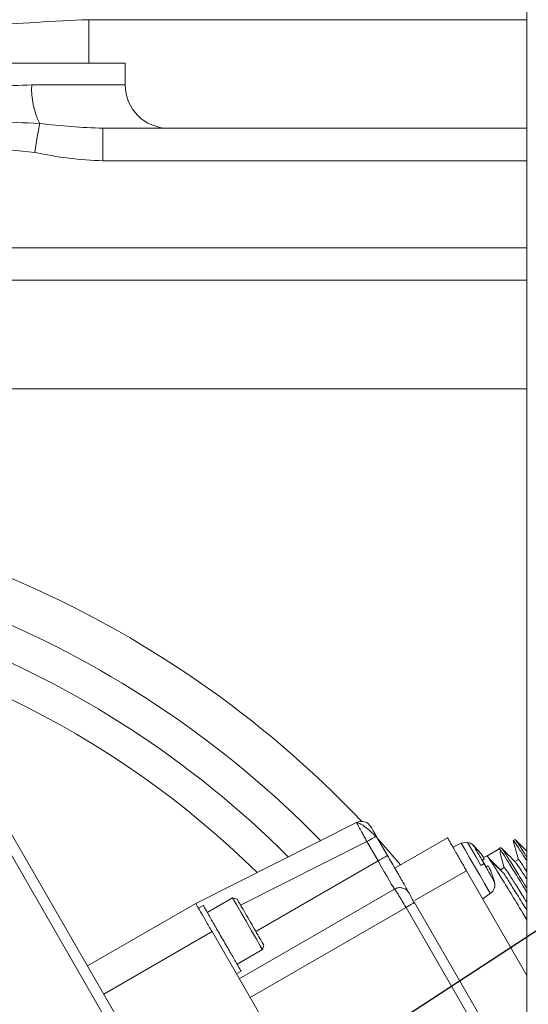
# Model space of a CAD drawing. Header units: millimetres. Extents: x 51337 to 61814, y -21781 to -12277.
# Tile 34 of 256: x 55111 to 55158, y -18255 to -18164. Entities that reach past the tile are written whole.
import ezdxf

# ---------------------------------------------------------------- set-up
doc = ezdxf.new("R2010")
doc.units = ezdxf.units.MM
doc.header["$LTSCALE"] = 0.3175
for name, color, linetype, lineweight in [('1轮廓实线层', 7, 'Continuous', 18), ('7标注层', 4, 'Continuous', 13), ('sub', 1, 'Continuous', 18), ('粗实线', 7, 'Continuous', 18)]:
    doc.layers.add(name, color=color, linetype=linetype, lineweight=lineweight)
doc.styles.add('标准汉字', font='gbenor.shx', dxfattribs={"bigfont": 'gbcbig.shx'})
doc.dimstyles.new('M1：15', dxfattribs={"dimscale": 15, "dimtxt": 3.5, "dimasz": 2.5, "dimexe": 2, "dimexo": 0, "dimgap": 0.5, "dimtad": 1, "dimdec": 4, "dimdsep": 46, "dimtxsty": '标准汉字', "dimcen": 5, "dimdle": 5, "dimclrd": 1, "dimclre": 1, "dimclrt": 256, "dimadec": 4, "dimazin": 2, "dimtfac": 1, "dimtdec": 4, "dimtmove": 0, "dimatfit": 3, "dimfxl": 1, "dimtolj": 1, "dimarcsym": 0})
doc.dimstyles.new('M1：18.5', dxfattribs={"dimscale": 18.5, "dimtxt": 3.5, "dimasz": 2.5, "dimexe": 2, "dimexo": 0, "dimgap": 1.5, "dimtad": 1, "dimdec": 4, "dimdsep": 46, "dimtxsty": '标准汉字', "dimcen": 5, "dimdle": 5, "dimclrd": 1, "dimclre": 1, "dimclrt": 256, "dimadec": 4, "dimazin": 2, "dimtfac": 1, "dimtdec": 4, "dimtmove": 2, "dimatfit": 3, "dimfxl": 1, "dimfrac": 2, "dimtolj": 1, "dimarcsym": 0})

# ---------------------------------------------------------------- blocks, each defined once
blk = doc.blocks.new('*D33')
at = {"layer": '7标注层', "color": 1, "lineweight": -2, "ltscale": 30, "transparency": 16777216}
blk.add_line((54654.412, -18230.557), (54753.28, -18247.99), dxfattribs=at)
blk.add_arc((55072.944, -18304.355), 354.596, 6.06209, 163.93791, dxfattribs=at)
at = {"layer": '7标注层', "color": 1, "lineweight": 20, "ltscale": 30, "transparency": 16777216}
for points in [[(54738.28, -18207.655), (54726.102, -18204.837), (54723.735, -18242.78)], [(55431.799, -18266.577), (55419.317, -18267.238), (55427.541, -18304.355)]]:
    blk.add_solid(points, dxfattribs=at)
at = {"layer": 'Defpoints', "color": 0, "lineweight": 20, "ltscale": 30, "transparency": 16777216}
for p in [(53093.157, -17955.265), (54932.496, -17978.759), (54654.412, -18230.557), (54794.669, -18304.355), (56512.467, -18304.355)]:
    blk.add_point(p, dxfattribs=at)
at = {"layer": '7标注层', "ltscale": 30, "transparency": 16777216, "insert": (55140.13, -17921.865), "char_height": 52.5, "attachment_point": 5, "rotation": 350.03744, "style": '标准汉字'}
blk.add_mtext('\\A1;165%%D', dxfattribs=at)
blk = doc.blocks.new('*D35')
at = {"layer": '7标注层', "color": 1, "lineweight": -2, "ltscale": 30, "transparency": 16777216}
for p, q in [((56900.696, -17993.686), (57009.252, -17975.235)), ((56623.967, -18040.723), (55072.944, -18304.355))]:
    blk.add_line(p, q, dxfattribs=at)
at = {"layer": '7标注层', "color": 1, "lineweight": 18, "transparency": 16777216}
blk.add_solid([(57010.544, -17982.834), (57007.96, -17967.636), (57054.848, -17967.485)], dxfattribs=at)
at = {"layer": 'Defpoints', "color": 0, "lineweight": 18, "transparency": 16777216}
for p in [(57054.848, -17967.485), (55072.944, -18304.355)]:
    blk.add_point(p, dxfattribs=at)
at = {"layer": '7标注层', "transparency": 16777216, "insert": (56762.332, -18017.205), "char_height": 64.75, "attachment_point": 5, "rotation": 9.64656, "style": '标准汉字'}
blk.add_mtext('\\A1;R2010.3', dxfattribs=at)
blk = doc.blocks.new('*D36')
at = {"layer": '7标注层', "color": 1, "lineweight": -2, "ltscale": 30, "transparency": 16777216}
for p, q in [((55667.891, -17915.524), (55466.363, -18047.234)), ((55466.363, -18047.234), (55428.695, -18071.852)), ((55072.944, -18304.355), (55428.695, -18071.852)), ((55072.944, -18304.355), (54997.607, -18353.592))]:
    blk.add_line(p, q, dxfattribs=at)
at = {"layer": '7标注层', "color": 1, "lineweight": 18, "transparency": 16777216}
blk.add_solid([(55395.129, -18102.749), (55386.923, -18090.193), (55428.695, -18071.852)], dxfattribs=at)
at = {"layer": 'Defpoints', "color": 0, "lineweight": 18, "transparency": 16777216}
for p in [(55428.695, -18071.852), (55072.944, -18304.355)]:
    blk.add_point(p, dxfattribs=at)
at = {"layer": '7标注层', "transparency": 16777216, "insert": (55553.957, -17920.101), "char_height": 63, "attachment_point": 5, "rotation": 33.16688, "style": '标准汉字'}
blk.add_mtext('\\A1;R425', dxfattribs=at)

msp = doc.modelspace()

# ---------------------------------------------------------------- linework, layer by layer
at = {"layer": '1轮廓实线层', "ltscale": 30}
for points in [[(55113.07353, -18173.91656), (55113.03818, -18174.12109), (55112.99437, -18174.37456), (55112.94298, -18174.67194), (55112.88501, -18175.00734), (55112.82163, -18175.3741), (55112.75408, -18175.76493), (55112.68371, -18176.17209), (55112.61191, -18176.58749)], [(55144.07391, -18239.55514), (55144.05726, -18239.56475), (55144.00799, -18239.5932), (55143.92795, -18239.63941), (55143.82025, -18239.70159), (55143.68902, -18239.77735), (55143.53929, -18239.8638), (55143.37683, -18239.9576), (55143.20788, -18240.05514)], [(55144.22863, -18239.82313), (55144.2621, -18239.86011), (55146.30715, -18242.19624)], [(55154.57226, -18244.84434), (55154.54948, -18244.80488), (55154.37186, -18244.49723), (55154.04062, -18243.92349), (55153.60047, -18243.16114), (55153.11087, -18242.31314), (55152.63796, -18241.49401), (55152.24558, -18240.8144), (55151.98674, -18240.36607), (55151.89639, -18240.20958)], [(55152.48184, -18240.12924), (55152.57519, -18240.29093), (55152.84104, -18240.75138), (55153.2389, -18241.44049), (55153.70821, -18242.25336)], [(55144.23482, -18241.83386), (55144.40378, -18241.7363), (55144.56624, -18241.64251), (55144.71596, -18241.55607), (55144.84719, -18241.4803), (55144.9549, -18241.41812), (55145.03492, -18241.37191), (55145.08421, -18241.34346), (55145.10084, -18241.33385)], [(55144.23482, -18241.83386), (55144.52746, -18242.34071), (55144.80885, -18242.82809), (55145.06817, -18243.27726), (55145.29548, -18243.67097), (55145.48202, -18243.99408), (55145.62064, -18244.23416), (55145.706, -18244.38201), (55145.73482, -18244.43193)], [(55133.59168, -18249.99939), (55133.56827, -18249.95885), (55133.38573, -18249.64268), (55133.04531, -18249.05304), (55132.59297, -18248.26958), (55132.08981, -18247.39808), (55131.60379, -18246.55627), (55131.20054, -18245.85782), (55130.93453, -18245.39708), (55130.84169, -18245.23626)]]:
    msp.add_lwpolyline(points, dxfattribs=at)
for centre, radius, start, end in [((55119.48969, -18170.73351), 7.16233, 176.9732602, 206.385932), ((55124.94446, -18170.35532), 4, 180, 270), ((55072.94446, -18304.35532), 96.15528, 43.4824864, 90.6533769), ((55072.94446, -18304.35532), 92.19755, 44.2957901, 90.6533769), ((55072.94446, -18304.35532), 89.03137, 44.9419968, 92.986149), ((55072.94446, -18304.35532), 86, 45.6077801, 265.8130161), ((55142.70706, -18239.1877), 1, 30, 116.7295121), ((55152.31901, -18241.11589), 1, 80.6285139, 115), ((55153.99869, -18244.02518), 1, 305, 13.7291472)]:
    msp.add_arc(centre, radius, start, end, dxfattribs=at)
at = {"layer": 'sub', "color": 4, "ltscale": 30}
msp.add_arc((55072.94446, -18304.35532), 424.98931, 190, 170, dxfattribs=at)
at = {"layer": '粗实线', "ltscale": 30}
for p, q in [((55157.94446, -18131.85532), (55157.94446, -18240.35532)), ((55157.94446, -18131.85532), (55157.94446, -18253.35532)), ((55117.58811, -18164.35532), (55157.94446, -18164.35532)), ((55117.58811, -18164.35532), (55117.58811, -18168.35532)), ((55094.94446, -18168.35532), (55120.94446, -18168.35532)), ((55120.94446, -18170.35532), (55120.94446, -18168.35532)), ((55112.33736, -18170.35532), (55120.94446, -18170.35532)), ((55118.89891, -18174.35532), (55157.94446, -18174.35532)), ((55118.89891, -18174.35532), (55118.89891, -18177.35532)), ((55157.94446, -18177.35532), (55118.89891, -18177.35532)), ((55091.94446, -18185.35532), (55157.94446, -18185.35532)), ((55157.94446, -18188.35532), (55091.94446, -18188.35532)), ((55157.94446, -18198.35532), (55077.68309, -18198.35532)), ((55148.23611, -18304.76429), (55110.23611, -18238.94636)), ((55127.44541, -18245.75372), (55142.25729, -18238.29456)), ((55109.37008, -18239.44635), (55123.45677, -18263.84522)), ((55145.10084, -18241.33385), (55144.07391, -18239.55514)), ((55150.62559, -18239.70299), (55145.77585, -18242.50298)), ((55156.84832, -18239.86306), (55156.68542, -18239.95712)), ((55143.20788, -18240.05514), (55131.57812, -18245.9118)), ((55144.23482, -18241.83386), (55143.20788, -18240.05514)), ((55151.89639, -18240.20958), (55151.12333, -18240.57007)), ((55153.12879, -18240.50943), (55153.12017, -18240.5144)), ((55153.12017, -18240.5144), (55153.71371, -18241.19171)), ((55155.38752, -18240.73764), (55154.25132, -18241.39553)), ((55155.54929, -18240.61306), (55155.38711, -18240.70669)), ((55156.71713, -18240.0437), (55156.68542, -18239.95712)), ((55157.94446, -18240.70532), (55157.94446, -18270.35532)), ((55157.94447, -18240.35532), (55157.94447, -18253.35532)), ((55153.98871, -18241.66803), (55153.83684, -18241.75571)), ((55153.83684, -18241.75571), (55154.20351, -18242.39079)), ((55154.25023, -18241.36308), (55154.02022, -18241.49587)), ((55155.53062, -18242.67352), (55154.409, -18241.55304)), ((55155.8547, -18242.48641), (55155.51893, -18241.22955)), ((55157.15433, -18241.70711), (55156.83783, -18241.88985)), ((55132.97649, -18248.33385), (55144.23482, -18241.83386)), ((55154.20351, -18242.39079), (55154.35537, -18242.30311)), ((55155.85533, -18242.4571), (55155.517, -18242.65243)), ((55152.37559, -18242.73408), (55147.60393, -18245.489)), ((55157.94447, -18252.37966), (55152.37559, -18242.73408)), ((55154.63038, -18242.77942), (55154.92017, -18243.63209)), ((55145.73482, -18244.43193), (55131.4454, -18252.68193)), ((55154.92017, -18243.63209), (55154.92879, -18243.62712)), ((55130.84169, -18245.23626), (55128.50126, -18246.5875)), ((55131.25447, -18245.34686), (55130.84169, -18245.23626)), ((55147.13844, -18244.86307), (55147.10085, -18244.79796)), ((55153.87559, -18245.33215), (55154.57226, -18244.84434)), ((55127.44541, -18245.75372), (55117.48611, -18251.50373)), ((55128.13113, -18245.93517), (55127.69431, -18246.18736)), ((55146.80878, -18246.12128), (55132.4454, -18254.41398)), ((55157.94446, -18265.40883), (55146.80878, -18246.12128)), ((55147.54183, -18245.69805), (55147.60084, -18245.66398)), ((55157.94446, -18263.57964), (55147.60084, -18245.66398)), ((55118.98611, -18254.1018), (55128.9454, -18248.3518)), ((55128.9454, -18248.3518), (55132.4454, -18254.41398)), ((55133.59168, -18249.99939), (55133.70229, -18249.58661)), ((55131.25126, -18251.35064), (55133.59168, -18249.99939)), ((55131.1954, -18252.24892), (55131.63113, -18251.99735)), ((55157.94446, -18253.35532), (55157.94446, -18257.85532)), ((55157.94447, -18253.35532), (55157.94447, -18257.85532)), ((55132.4454, -18254.41398), (55139.3054, -18266.29585))]:
    msp.add_line(p, q, dxfattribs=at)
for points, knots in [([(55098.30081, -18164.35532), (55099.90798, -18164.4286), (55103.1219, -18164.57514), (55107.94446, -18164.93631), (55112.76701, -18164.57514), (55115.98094, -18164.4286), (55117.58811, -18164.35532)], [0, 0, 0, 0, 48039.32709217, 96066.25475351, 144093.18241486, 192132.54652738, 192132.54652738, 192132.54652738, 192132.54652738]), ([(55103.55156, -18170.35532), (55103.91199, -18170.36158), (55104.94183, -18170.37945), (55106.73011, -18170.48575), (55109.35486, -18170.48093), (55111.19737, -18170.40334), (55112.33736, -18170.35532)], [0, 0, 0, 0, 24431.59090413, 69805.18542966, 116461.8822224, 192171.91853881, 192171.91853881, 192171.91853881, 192171.91853881]), ([(55102.81538, -18173.91656), (55103.80753, -18173.86392), (55105.80548, -18173.75792), (55109.25394, -18173.74639), (55111.66807, -18173.85394), (55113.07353, -18173.91656)], [0, 0, 0, 0, 44602.98278304, 89819.36318685, 152822.37733828, 152822.37733828, 152822.37733828, 152822.37733828]), ([(55113.07353, -18173.91656), (55114.04779, -18174.02214), (55115.99973, -18174.23367), (55117.93139, -18174.31472), (55118.89891, -18174.35532)], [0, 0, 0, 0, 54127.67606578, 108445.24989162, 108445.24989162, 108445.24989162, 108445.24989162]), ([(55112.61191, -18176.58749), (55111.07692, -18176.4088), (55107.96566, -18176.04661), (55104.85365, -18176.40561), (55103.277, -18176.58749)], [0, 0, 0, 0, 53479.28917142, 108397.0637284, 108397.0637284, 108397.0637284, 108397.0637284]), ([(55118.89891, -18177.35532), (55117.84831, -18177.29648), (55115.73587, -18177.17816), (55113.65693, -18176.78508), (55112.61191, -18176.58749)], [0, 0, 0, 0, 53935.1861168, 108448.09056957, 108448.09056957, 108448.09056957, 108448.09056957]), ([(55143.20788, -18240.05514), (55143.13162, -18239.9138), (55142.98842, -18239.64842), (55142.75387, -18239.21346), (55142.55584, -18238.84729), (55142.40867, -18238.57449), (55142.28988, -18238.35457), (55142.27017, -18238.31829), (55142.25729, -18238.29456)], [0, 0, 0, 0, 42466.79749595, 79735.5779805, 138434.7393117, 174885.95150361, 210137.90487619, 276750.82936239, 276750.82936239, 276750.82936239, 276750.82936239]), ([(55144.01425, -18239.58958), (55143.95363, -18239.525), (55143.82936, -18239.39262), (55143.60759, -18239.17996), (55143.36742, -18238.96641), (55143.11791, -18238.7641), (55142.87221, -18238.58661), (55142.64278, -18238.44768), (55142.43636, -18238.3526), (55142.33031, -18238.33815), (55142.2769, -18238.33088)], [0, 0, 0, 0, 39308.09744213, 80576.2616067, 123793.18106722, 168809.6041332, 215335.08685409, 263009.49973868, 311536.70632442, 360791.45902155, 360791.45902155, 360791.45902155, 360791.45902155]), ([(55144.07391, -18239.55514), (55144.00774, -18239.44053), (55143.87573, -18239.21189), (55143.71012, -18238.92504), (55143.59532, -18238.7262), (55143.58048, -18238.7005), (55143.57309, -18238.6877)], [0, 0, 0, 0, 48619.43700438, 96988.41650796, 145035.06342936, 192735.95875646, 192735.95875646, 192735.95875646, 192735.95875646]), ([(55152.37559, -18242.73408), (55152.14627, -18242.33689), (55151.68764, -18241.54252), (55151.10919, -18240.54059), (55150.70451, -18239.83968), (55150.6519, -18239.74855), (55150.62559, -18239.70299)], [0, 0, 0, 0, 48203.07521909, 96406.25330127, 144610.84087294, 192813.42715356, 192813.42715356, 192813.42715356, 192813.42715356]), ([(55157.94446, -18240.94765), (55157.80329, -18240.80665), (55157.44483, -18240.44866), (55157.08642, -18240.09061), (55156.86917, -18239.87358)], [0, 0, 0, 0, 42843.39455743, 108784.59444628, 108784.59444628, 108784.59444628, 108784.59444628]), ([(55156.90713, -18239.93344), (55156.93665, -18239.96382), (55157.01061, -18240.03992), (55157.36326, -18240.57679), (55157.77482, -18241.23647), (55157.94446, -18241.50839)], [0, 0, 0, 0, 43058.81179321, 107892.45146087, 153358.49605567, 153358.49605567, 153358.49605567, 153358.49605567]), ([(55153.02343, -18240.40609), (55152.93356, -18240.33157), (55152.77297, -18240.19843), (55152.57085, -18240.15039), (55152.48184, -18240.12924)], [0, 0, 0, 0, 60866.84163566, 108756.69620216, 108756.69620216, 108756.69620216, 108756.69620216]), ([(55153.01043, -18240.39344), (55153.00522, -18240.38851), (55152.99415, -18240.37803), (55152.98703, -18240.37263), (55153.00989, -18240.39955), (55153.07658, -18240.48682), (55153.12874, -18240.60223), (55153.2827, -18240.864), (55153.45381, -18241.16169), (55153.69804, -18241.58439), (55153.8875, -18241.91257), (55153.99024, -18242.09054)], [0, 0, 0, 0, 7110.98827205, 15113.54922375, 32689.67295898, 66516.78313103, 147741.27162234, 194205.82756785, 256370.0553337, 324663.38184657, 405565.80404944, 405565.80404944, 405565.80404944, 405565.80404944]), ([(55153.01043, -18240.39344), (55153.03273, -18240.41492), (55153.07251, -18240.45325), (55153.1116, -18240.49228), (55153.12879, -18240.50943)], [0, 0, 0, 0, 60950.82236962, 108759.34551457, 108759.34551457, 108759.34551457, 108759.34551457]), ([(55155.38711, -18240.70669), (55155.42683, -18240.74433), (55155.50628, -18240.81959), (55155.96041, -18241.51264), (55156.65773, -18242.6269), (55157.33698, -18243.73128), (55157.82743, -18244.53983), (55157.94446, -18244.73276)], [0, 0, 0, 0, 55048.2144684, 110095.15414394, 165141.3312471, 220188.30004214, 237438.97776517, 237438.97776517, 237438.97776517, 237438.97776517]), ([(55156.87448, -18241.92645), (55156.65729, -18241.70953), (55156.22282, -18241.27562), (55155.7884, -18240.84165), (55155.57116, -18240.62463)], [0, 0, 0, 0, 54380.48175273, 108777.68136262, 108777.68136262, 108777.68136262, 108777.68136262]), ([(55155.60946, -18240.68507), (55155.63797, -18240.71393), (55155.70991, -18240.78677), (55156.12555, -18241.42368), (55156.82158, -18242.53547), (55157.45059, -18243.55729), (55157.88298, -18244.26977), (55157.94446, -18244.37108)], [0, 0, 0, 0, 40776.04420731, 102899.2857638, 165021.57175121, 227144.73943068, 237441.57799813, 237441.57799813, 237441.57799813, 237441.57799813]), ([(55156.68331, -18239.9771), (55156.76274, -18240.27416), (55156.91733, -18240.85227), (55157.07182, -18241.43036), (55157.14693, -18241.71139)], [0, 0, 0, 0, 55897.12920304, 108779.8425154, 108779.8425154, 108779.8425154, 108779.8425154]), ([(55156.68542, -18239.95712), (55156.72599, -18239.99615), (55156.80713, -18240.0742), (55157.24, -18240.73215), (55157.71468, -18241.49376), (55157.94446, -18241.86244)], [0, 0, 0, 0, 52193.62779292, 104386.09042751, 153356.73975927, 153356.73975927, 153356.73975927, 153356.73975927]), ([(55146.92584, -18244.49484), (55146.8042, -18244.28414), (55146.55416, -18243.85107), (55145.88258, -18242.68786), (55145.36142, -18241.78519), (55145.10084, -18241.33385)], [0, 0, 0, 0, 49269.0305383, 101270.10165287, 153270.20939254, 153270.20939254, 153270.20939254, 153270.20939254]), ([(55153.71371, -18241.19171), (55153.73641, -18241.22177), (55153.78117, -18241.28105), (55153.86048, -18241.39409), (55153.94147, -18241.52064), (55153.98563, -18241.61081), (55153.99734, -18241.65545), (55153.99161, -18241.66379), (55153.98871, -18241.66803)], [0, 0, 0, 0, 36178.85545156, 71342.23400894, 138429.8467932, 205544.66181708, 240721.86779146, 276932.93403285, 276932.93403285, 276932.93403285, 276932.93403285]), ([(55157.94446, -18247.26434), (55157.81626, -18247.05179), (55157.26631, -18246.14002), (55156.43721, -18244.77596), (55155.51175, -18243.2668), (55154.82626, -18242.17325), (55154.36888, -18241.47481), (55154.28978, -18241.40032), (55154.25023, -18241.36308)], [0, 0, 0, 0, 15872.46008224, 68089.11570151, 120305.39426557, 172521.83748463, 224738.07229905, 276954.33008868, 276954.33008868, 276954.33008868, 276954.33008868]), ([(55155.79366, -18242.96879), (55155.58074, -18242.75884), (55155.15491, -18242.33895), (55154.7287, -18241.91837), (55154.51558, -18241.70808)], [0, 0, 0, 0, 54385.399912, 108772.78596107, 108772.78596107, 108772.78596107, 108772.78596107]), ([(55155.52728, -18240.89759), (55155.5038, -18240.90738), (55155.45071, -18240.9295), (55155.49432, -18241.12219), (55155.51863, -18241.22963)], [0, 0, 0, 0, 48126.27483747, 108774.28648766, 108774.28648766, 108774.28648766, 108774.28648766]), ([(55157.94446, -18242.85061), (55157.86022, -18242.71721), (55157.56542, -18242.25038), (55157.27058, -18241.81468), (55157.19308, -18241.74297), (55157.15433, -18241.70711)], [0, 0, 0, 0, 25564.00157139, 89463.33616302, 153364.54559726, 153364.54559726, 153364.54559726, 153364.54559726]), ([(55153.99024, -18242.09054), (55153.95936, -18242.10836), (55153.89762, -18242.144), (55153.77134, -18242.21691), (55153.70821, -18242.25336)], [0, 0, 0, 0, 54385.22910928, 108766.1997649, 108766.1997649, 108766.1997649, 108766.1997649]), ([(55153.99024, -18242.09054), (55154.05677, -18242.20553), (55154.18981, -18242.43548), (55154.39721, -18242.79461), (55154.58506, -18243.12032), (55154.77505, -18243.44984), (55154.934, -18243.72432), (55154.95797, -18243.7664), (55154.97006, -18243.78761)], [0, 0, 0, 0, 35937.45911166, 71863.61211918, 117110.12922094, 152719.26722961, 214319.84338877, 276941.22466855, 276941.22466855, 276941.22466855, 276941.22466855]), ([(55154.35537, -18242.30311), (55154.36049, -18242.30271), (55154.37057, -18242.30193), (55154.40334, -18242.33434), (55154.45933, -18242.4176), (55154.52844, -18242.551), (55154.5867, -18242.67625), (55154.61568, -18242.74471), (55154.63038, -18242.77942)], [0, 0, 0, 0, 36174.53798272, 71331.25310636, 138431.85309329, 205548.73228856, 240738.4024802, 276946.04475928, 276946.04475928, 276946.04475928, 276946.04475928]), ([(55154.63038, -18242.77942), (55154.61569, -18242.74474), (55154.58674, -18242.67634), (55154.52849, -18242.55109), (55154.4594, -18242.41774), (55154.40339, -18242.33438), (55154.37058, -18242.30193), (55154.36049, -18242.30271), (55154.35537, -18242.30311)], [0, 0, 0, 0, 36181.84921004, 71340.64527088, 138439.28495496, 205555.90242677, 240734.35219374, 276946.28750295, 276946.28750295, 276946.28750295, 276946.28750295]), ([(55157.94446, -18245.68923), (55157.89959, -18245.6158), (55157.52899, -18245.00932), (55156.98459, -18244.13293), (55156.36632, -18243.1554), (55155.96476, -18242.55327), (55155.89181, -18242.48916), (55155.85533, -18242.4571)], [0, 0, 0, 0, 7905.33140467, 65292.90245489, 122680.45979763, 180067.44952482, 237456.01889187, 237456.01889187, 237456.01889187, 237456.01889187]), ([(55157.94446, -18243.54846), (55157.74369, -18243.22991), (55157.32794, -18242.57027), (55156.9824, -18242.05136), (55156.91668, -18241.98797), (55156.8917, -18241.96387)], [0, 0, 0, 0, 56230.31204046, 116438.35970648, 153360.68556124, 153360.68556124, 153360.68556124, 153360.68556124]), ([(55157.94446, -18246.40452), (55157.78859, -18246.14927), (55157.30209, -18245.35263), (55156.66305, -18244.32306), (55156.08564, -18243.40733), (55155.88794, -18243.11803), (55155.80657, -18242.99895)], [0, 0, 0, 0, 28677.91733411, 89505.70931611, 150333.65541515, 192881.41352397, 192881.41352397, 192881.41352397, 192881.41352397]), ([(55147.10085, -18244.79796), (55147.02231, -18244.69199), (55146.86524, -18244.48006), (55146.4997, -18244.30942), (55146.09781, -18244.27443), (55145.85582, -18244.37943), (55145.73482, -18244.43193)], [0, 0, 0, 0, 48195.0894378, 96388.75979989, 144582.89941369, 192777.27610303, 192777.27610303, 192777.27610303, 192777.27610303]), ([(55146.80878, -18246.12128), (55146.68135, -18245.90268), (55146.48647, -18245.56839), (55146.24464, -18245.17066), (55146.04061, -18244.8441), (55145.87893, -18244.59873), (55145.76813, -18244.44978), (55145.7464, -18244.43813), (55145.73482, -18244.43193)], [0, 0, 0, 0, 66611.61429327, 101869.93548693, 138332.20916971, 197050.50653857, 234331.62844809, 276822.60434579, 276822.60434579, 276822.60434579, 276822.60434579]), ([(55154.92879, -18243.62712), (55154.93675, -18243.65703), (55154.95097, -18243.71041), (55154.96423, -18243.76404), (55154.97006, -18243.78761)], [0, 0, 0, 0, 60949.89737124, 108774.76925531, 108774.76925531, 108774.76925531, 108774.76925531]), ([(55132.47649, -18247.46783), (55132.31597, -18247.1898), (55131.99493, -18246.63375), (55131.59002, -18245.9324), (55131.30673, -18245.44174), (55131.2699, -18245.37796), (55131.25149, -18245.34607)], [0, 0, 0, 0, 48155.8899931, 96311.12691623, 144466.39570156, 192622.40323237, 192622.40323237, 192622.40323237, 192622.40323237]), ([(55147.54693, -18245.69511), (55147.49175, -18245.5796), (55147.38606, -18245.35833), (55147.26172, -18245.10413), (55147.1759, -18244.93136), (55147.1548, -18244.89256), (55147.14465, -18244.8739)], [0, 0, 0, 0, 54378.11311721, 104160.29507481, 150161.91844433, 192787.84238221, 192787.84238221, 192787.84238221, 192787.84238221]), ([(55128.9454, -18248.3518), (55128.74885, -18248.01136), (55128.35573, -18247.33046), (55127.85992, -18246.47169), (55127.51305, -18245.87089), (55127.46795, -18245.79278), (55127.44541, -18245.75372)], [0, 0, 0, 0, 48145.57300358, 96291.89594721, 144438.00128465, 192583.48206453, 192583.48206453, 192583.48206453, 192583.48206453]), ([(55129.87841, -18248.96783), (55129.6491, -18248.57064), (55129.19047, -18247.77627), (55128.61201, -18246.77435), (55128.20733, -18246.07343), (55128.15472, -18245.9823), (55128.12841, -18245.93674)], [0, 0, 0, 0, 48147.41145999, 96295.16368895, 144444.21457785, 192591.26648139, 192591.26648139, 192591.26648139, 192591.26648139]), ([(55146.80878, -18246.12128), (55146.91416, -18246.06044), (55147.12491, -18245.93877), (55147.39253, -18245.78425), (55147.49206, -18245.72679), (55147.54183, -18245.69805)], [0, 0, 0, 0, 51095.41044154, 102188.36924133, 153285.62851235, 153285.62851235, 153285.62851235, 153285.62851235]), ([(55133.70149, -18249.58959), (55133.68308, -18249.5577), (55133.64625, -18249.49392), (55133.36297, -18249.00325), (55132.95804, -18248.30191), (55132.63701, -18247.74586), (55132.47649, -18247.46783)], [0, 0, 0, 0, 48162.84349272, 96325.12874546, 144487.08727821, 192649.62913505, 192649.62913505, 192649.62913505, 192649.62913505]), ([(55131.62841, -18251.99891), (55131.60211, -18251.95335), (55131.54949, -18251.86222), (55131.14482, -18251.16131), (55130.56636, -18250.15939), (55130.10773, -18249.36501), (55129.87841, -18248.96783)], [0, 0, 0, 0, 48156.83156085, 96315.6625131, 144473.19454162, 192630.16256634, 192630.16256634, 192630.16256634, 192630.16256634])]:
    msp.add_open_spline(points, degree=3, knots=knots, dxfattribs=at)

# ---------------------------------------------------------------- dimensions: what is measured, and where the dimension line sits
at = {"layer": '7标注层', "ltscale": 30}
for mpoint, override, picture, middle in [((55428.69482, -18071.85243), {"dimscale": 18, "dimdec": 1, "dimpost": 'R<>', "dimsah": 1, "dimtmove": 0}, '*D36', (55488.11995, -18031.54569)), ((57054.84785, -17967.48475), {"dimdec": 1, "dimpost": 'R<>', "dimsah": 1, "dimtzin": 8}, '*D35', (56762.33176, -18017.20466))]:
    dim = msp.add_radius_dim(center=(55072.94446, -18304.35532), mpoint=mpoint, dimstyle='M1：18.5', override=override, dxfattribs=at)
    dim.commit()
    dim.dimension.update_dxf_attribs({"geometry": picture, "text_midpoint": middle, "dimtype": 164})
dim = msp.add_angular_dim_2l(base=(54932.49604, -17978.75929), line1=((56512.46664, -18304.35532), (54794.66887, -18304.35532)), line2=((54654.41169, -18230.5567), (53093.15683, -17955.26535)), text='165%%D', dimstyle='M1：15', override={"dimtad": 1, "dimtih": 0, "dimtoh": 0, "dimsah": 1, "dimtzin": 8}, dxfattribs=at)
dim.commit()
dim.dimension.update_dxf_attribs({"geometry": '*D33', "text_midpoint": (55134.29123, -17955.10597), "dimtype": 162})

doc.saveas('drawing.dxf')
